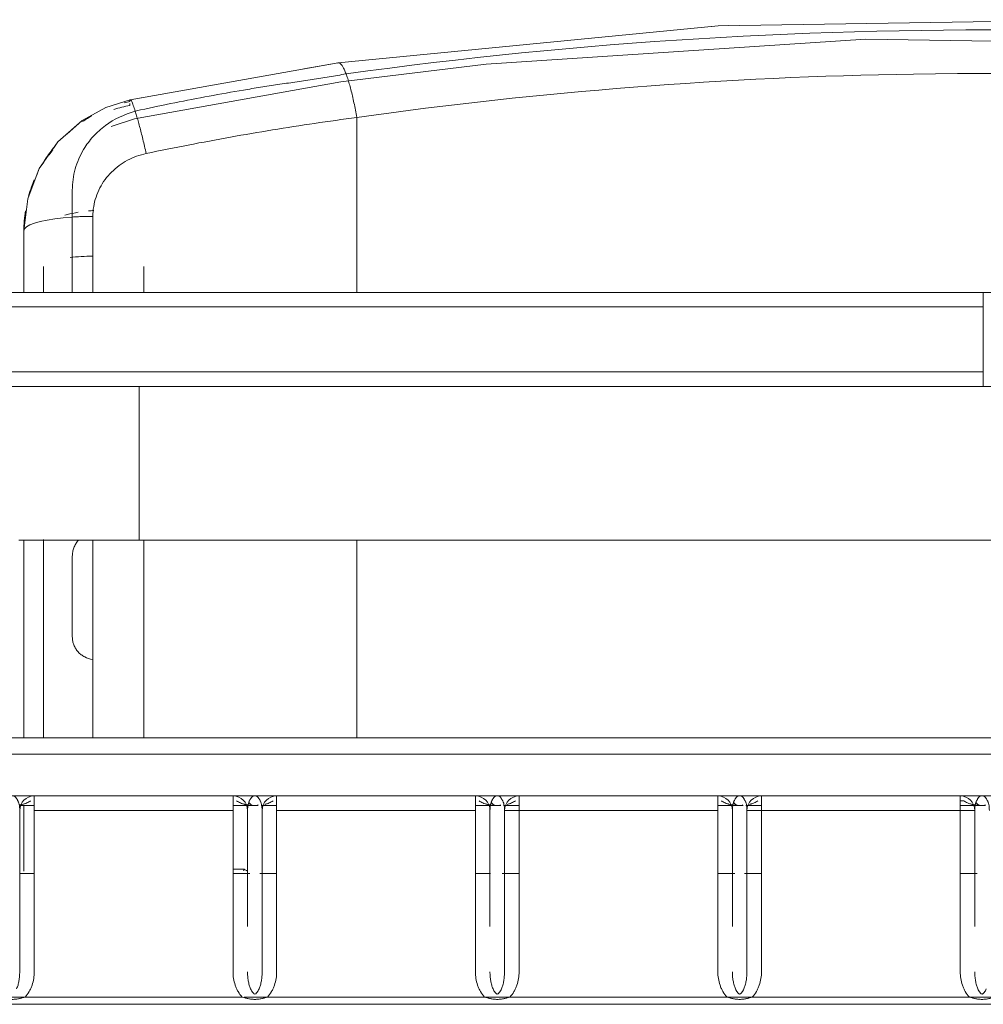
# Model space of a CAD drawing. Header units: metres. Extents: x 3.7 to 90.5, y -1.7 to 14.3.
# Tile 102 of 172: x 39.354 to 39.552, y 3.633 to 3.836. Entities that reach past the tile are written whole.
import ezdxf

# ---------------------------------------------------------------- set-up
doc = ezdxf.new("R2010")
doc.units = ezdxf.units.M
doc.layers.add('I-FURN', color=7, linetype='Continuous', lineweight=18)

# ---------------------------------------------------------------- blocks, each defined once
blk = doc.blocks.new('ConjuntoParaAlunoTamanho6 - CJA06_ConjuntoParaAlunoTamanho6-2902653-Corte 1')
at = {"layer": 'I-FURN'}
for p, q in [((39.41227, 3.8261), (39.41938, 3.82737)), ((39.37646, 3.81973), (39.37915, 3.82021)), ((39.36067, 3.80979), (39.36153, 3.81103)), ((39.35366, 3.6731), (39.35366, 3.66452)), ((39.35366, 3.6647), (39.35366, 3.6731)), ((39.35366, 3.6731), (39.35366, 3.66434))]:
    blk.add_line(p, q, dxfattribs=at)
at = {"layer": 'I-FURN', "flags": 128}
for points in [[(39.4964, 3.83488), (39.4977, 3.83501), (39.49992, 3.83504)], [(39.36337, 3.81265), (39.36657, 3.81546), (39.3714, 3.81811), (39.37646, 3.81973)], [(39.3572, 3.8042), (39.3577, 3.80552), (39.35864, 3.80688)], [(39.35451, 3.79269), (39.35532, 3.7993), (39.35604, 3.80116)], [(39.35366, 3.66373), (39.35366, 3.66478), (39.35366, 3.6731)]]:
    blk.add_lwpolyline(points, dxfattribs=at)
at = {"layer": 'I-FURN'}
blk.add_arc((39.35666, 3.6731), 0.003, 157.5, 180, dxfattribs=at)
blk.add_arc((39.35666, 3.6731), 0.003, 157.5, 180, dxfattribs=at)
blk.add_arc((39.35666, 3.6731), 0.003, 157.5, 180, dxfattribs=at)
blk.add_arc((39.35666, 3.6731), 0.003, 157.5, 180, dxfattribs=at)
for points in [[(39.41917, 3.82728), (39.41924, 3.82733), (39.41931, 3.82736), (39.41938, 3.82737)], [(39.37635, 3.8194), (39.37598, 3.81931), (39.37561, 3.81922), (39.37524, 3.81913)], [(39.37635, 3.8194), (39.37635, 3.81949), (39.37637, 3.81956), (39.37638, 3.81961)], [(39.37644, 3.81972), (39.37645, 3.81972), (39.37645, 3.81973), (39.37646, 3.81973)], [(39.37646, 3.81973), (39.37648, 3.81973), (39.3765, 3.81973), (39.37652, 3.81971)], [(39.37306, 3.81775), (39.37414, 3.81809), (39.37524, 3.81836), (39.37635, 3.81857)], [(39.36851, 3.8164), (39.36822, 3.81624), (39.36794, 3.81608), (39.36766, 3.8159)], [(39.35609, 3.80175), (39.35586, 3.80111), (39.35566, 3.80047), (39.35548, 3.79981)], [(39.35549, 3.79982), (39.35567, 3.80045), (39.35587, 3.80107), (39.35609, 3.80168)], [(39.35484, 3.79683), (39.35462, 3.79546), (39.35451, 3.79407), (39.35451, 3.79269)], [(39.35451, 3.79268), (39.35451, 3.79402), (39.35462, 3.79538), (39.35483, 3.79674)], [(39.36451, 3.79554), (39.36486, 3.79556), (39.36555, 3.7956), (39.36661, 3.79564), (39.36768, 3.79567), (39.36839, 3.79568), (39.36875, 3.79568)]]:
    blk.add_open_spline(points, degree=3, dxfattribs=at)
blk = doc.blocks.new('ConjuntoParaAlunoTamanho6 - CJA06_ConjuntoParaAlunoTamanho6-V9-Corte 1')
at = {"layer": 'I-FURN'}
for p, q in [((39.37646, 3.81973), (39.41938, 3.82737)), ((39.37731, 3.81582), (39.41993, 3.82341)), ((39.37731, 3.81582), (39.37253, 3.81424)), ((39.42318, 3.77996), (39.42318, 3.81608)), ((39.35451, 3.79269), (39.35451, 3.78)), ((39.35451, 3.79269), (39.35451, 3.78)), ((39.35451, 3.78), (39.35451, 3.79268)), ((39.35856, 3.7853), (39.35856, 3.78)), ((39.37926, 3.78), (39.37926, 3.7853)), ((39.55236, 3.78), (39.30541, 3.78)), ((39.55236, 3.78), (39.55236, 3.777)), ((39.30541, 3.777), (39.55236, 3.777)), ((39.30541, 3.7636), (39.55236, 3.7636)), ((39.55236, 3.7636), (39.55236, 3.7606)), ((39.30541, 3.7606), (39.55236, 3.7606)), ((39.37829, 3.74473), (39.37829, 3.7606)), ((39.37829, 3.74473), (39.37829, 3.72885)), ((39.35451, 3.72889), (39.35451, 3.6881)), ((39.35856, 3.72898), (39.35856, 3.6881)), ((39.37829, 3.72885), (39.72629, 3.72885)), ((39.37926, 3.6881), (39.37926, 3.72885)), ((39.42318, 3.72885), (39.42318, 3.70352)), ((39.36875, 3.70423), (39.36875, 3.6881)), ((39.42318, 3.70352), (39.42318, 3.69569)), ((39.42318, 3.69569), (39.42318, 3.6881)), ((39.80216, 3.6881), (39.30216, 3.6881)), ((39.80216, 3.68469), (39.30216, 3.68469)), ((39.30216, 3.6761), (39.80216, 3.6761)), ((39.80216, 3.6761), (39.30216, 3.6761)), ((39.35666, 3.6761), (39.35666, 3.6731)), ((39.39766, 3.6731), (39.39766, 3.6761)), ((39.40666, 3.6761), (39.40666, 3.6731)), ((39.44766, 3.6731), (39.44766, 3.6761)), ((39.45666, 3.6761), (39.45666, 3.6731)), ((39.49766, 3.6731), (39.49766, 3.6761)), ((39.50666, 3.6761), (39.50666, 3.6731)), ((39.54766, 3.6731), (39.54766, 3.6761)), ((39.5484, 3.6751), (39.54774, 3.6751)), ((39.35366, 3.6731), (39.35366, 3.63982)), ((39.35366, 3.6606), (39.35366, 3.6731)), ((39.35381, 3.6741), (39.35666, 3.6741)), ((39.35451, 3.67416), (39.35451, 3.6606)), ((39.35451, 3.67416), (39.35451, 3.6606)), ((39.35451, 3.6606), (39.35451, 3.67416)), ((39.39766, 3.6731), (39.35666, 3.6731)), ((39.39766, 3.6741), (39.40288, 3.6741)), ((39.40066, 3.6731), (39.40066, 3.66988)), ((39.40066, 3.64918), (39.40066, 3.6731)), ((39.40066, 3.66988), (39.40066, 3.6731)), ((39.40066, 3.67087), (39.40066, 3.6731)), ((39.40345, 3.6741), (39.40666, 3.6741)), ((39.40366, 3.6606), (39.40366, 3.6731)), ((39.40366, 3.63982), (39.40366, 3.6731)), ((39.40666, 3.6731), (39.44766, 3.6731)), ((39.44766, 3.6741), (39.45288, 3.6741)), ((39.45066, 3.66988), (39.45066, 3.6731)), ((39.45066, 3.67087), (39.45066, 3.6731)), ((39.45066, 3.6731), (39.45066, 3.64918)), ((39.45066, 3.6731), (39.45066, 3.66988)), ((39.45345, 3.6741), (39.45666, 3.6741)), ((39.45366, 3.6606), (39.45366, 3.6731)), ((39.45666, 3.6731), (39.45366, 3.6731)), ((39.45366, 3.63982), (39.45366, 3.6731)), ((39.45666, 3.6731), (39.49766, 3.6731)), ((39.49766, 3.6741), (39.50288, 3.6741)), ((39.50066, 3.66988), (39.50066, 3.6731)), ((39.50066, 3.67087), (39.50066, 3.6731)), ((39.50066, 3.6731), (39.50066, 3.64918)), ((39.50066, 3.6731), (39.50066, 3.66988)), ((39.50345, 3.6741), (39.50666, 3.6741)), ((39.50366, 3.63982), (39.50366, 3.6731)), ((39.50366, 3.6731), (39.50366, 3.6606)), ((39.50666, 3.6731), (39.50366, 3.6731)), ((39.50666, 3.6731), (39.54766, 3.6731)), ((39.54774, 3.6741), (39.55288, 3.6741)), ((39.55066, 3.6731), (39.54774, 3.6731)), ((39.55066, 3.6731), (39.55066, 3.66988)), ((39.55066, 3.6731), (39.55066, 3.66988)), ((39.55066, 3.64918), (39.55066, 3.6731)), ((39.40066, 3.6606), (39.40066, 3.66433)), ((39.40066, 3.66343), (39.40066, 3.6606)), ((39.40066, 3.6606), (39.40066, 3.66343)), ((39.45066, 3.6606), (39.45066, 3.66433)), ((39.45066, 3.6606), (39.45066, 3.66343)), ((39.45066, 3.66343), (39.45066, 3.6606)), ((39.50066, 3.6606), (39.50066, 3.66433)), ((39.50066, 3.6606), (39.50066, 3.66343)), ((39.50066, 3.66343), (39.50066, 3.6606)), ((39.55066, 3.66343), (39.55066, 3.6606)), ((39.55066, 3.66343), (39.55066, 3.6606)), ((39.35666, 3.6601), (39.35381, 3.6601)), ((39.40115, 3.6601), (39.39766, 3.6601)), ((39.40666, 3.6601), (39.40316, 3.6601)), ((39.45077, 3.6601), (39.44766, 3.6601)), ((39.45666, 3.6601), (39.45316, 3.6601)), ((39.50115, 3.6601), (39.49766, 3.6601)), ((39.50666, 3.6601), (39.50316, 3.6601)), ((39.55115, 3.6601), (39.54774, 3.6601)), ((39.34956, 3.6346), (39.35476, 3.6346)), ((39.35476, 3.6346), (39.39956, 3.6346)), ((39.39998, 3.6346), (39.40476, 3.6346)), ((39.44956, 3.6346), (39.40476, 3.6346)), ((39.44956, 3.6346), (39.45476, 3.6346)), ((39.49956, 3.6346), (39.45476, 3.6346)), ((39.49956, 3.6346), (39.50476, 3.6346)), ((39.50476, 3.6346), (39.54956, 3.6346)), ((39.30216, 3.6331), (39.80216, 3.6331))]:
    blk.add_line(p, q, dxfattribs=at)
at = {"layer": 'I-FURN', "flags": 128}
for points in [[(39.41938, 3.82737), (39.4977, 3.83501), (39.57669, 3.83626), (39.65516, 3.83111), (39.68565, 3.82737)], [(39.6851, 3.82341), (39.60698, 3.83102), (39.52821, 3.83225), (39.44986, 3.82709), (39.41993, 3.82341)], [(39.35451, 3.79269), (39.35532, 3.7993), (39.3577, 3.80552), (39.36153, 3.81103), (39.36657, 3.81546), (39.3714, 3.81811), (39.37646, 3.81973)], [(39.37635, 3.81857), (39.37635, 3.81878), (39.37635, 3.81898)], [(39.35451, 3.79269), (39.35466, 3.7931), (39.35507, 3.79351), (39.35577, 3.79391), (39.35671, 3.79428), (39.3579, 3.79461), (39.3593, 3.79492), (39.3609, 3.79517), (39.36264, 3.79538), (39.36451, 3.79554)], [(39.36451, 3.78), (39.36451, 3.78193), (39.36451, 3.78646), (39.36451, 3.791), (39.36451, 3.79554)], [(39.36875, 3.79568), (39.36875, 3.78993), (39.36875, 3.78419), (39.36875, 3.78)], [(39.30541, 3.78), (39.42891, 3.78), (39.55241, 3.78), (39.67591, 3.78), (39.79941, 3.78)], [(39.55236, 3.78), (39.49063, 3.78), (39.42889, 3.78), (39.36715, 3.78), (39.30541, 3.78)], [(39.55236, 3.7636), (39.55236, 3.76695), (39.55236, 3.7703), (39.55236, 3.77365), (39.55236, 3.777)], [(39.79941, 3.7606), (39.67591, 3.7606), (39.55241, 3.7606), (39.42891, 3.7606), (39.30541, 3.7606)], [(39.30541, 3.7606), (39.36715, 3.7606), (39.42889, 3.7606), (39.49063, 3.7606), (39.55236, 3.7606)], [(39.35347, 3.72885), (39.35736, 3.72885), (39.36129, 3.72885), (39.36525, 3.72885), (39.36922, 3.72885), (39.37321, 3.72885), (39.37721, 3.72885), (39.37829, 3.72885)], [(39.35451, 3.72889), (39.35451, 3.72199), (39.35451, 3.6881)], [(39.35451, 3.6881), (39.35451, 3.72199), (39.35451, 3.72889)], [(39.36875, 3.72885), (39.36875, 3.72395), (39.36875, 3.71738), (39.36875, 3.7108), (39.36875, 3.70423)], [(39.36451, 3.70892), (39.36451, 3.71308), (39.36451, 3.71724), (39.36451, 3.72139), (39.36451, 3.72555)], [(39.35366, 3.6606), (39.35366, 3.66478), (39.35366, 3.6731)], [(39.35366, 3.6731), (39.35366, 3.66434), (39.35366, 3.6606)], [(39.35666, 3.6731), (39.35666, 3.66478), (39.35666, 3.65646), (39.35666, 3.64814), (39.35666, 3.63982)], [(39.39766, 3.63982), (39.39766, 3.64814), (39.39766, 3.65646), (39.39766, 3.66478), (39.39766, 3.6731)], [(39.4022, 3.6741), (39.40214, 3.6741), (39.40212, 3.6741)], [(39.40366, 3.6731), (39.40366, 3.66434), (39.40366, 3.6606)], [(39.40366, 3.6606), (39.40366, 3.66478), (39.40366, 3.6731)], [(39.40666, 3.6731), (39.40666, 3.66478), (39.40666, 3.65646), (39.40666, 3.64814), (39.40666, 3.63982)], [(39.44766, 3.63982), (39.44766, 3.64814), (39.44766, 3.65646), (39.44766, 3.66478), (39.44766, 3.6731)], [(39.4522, 3.6741), (39.45214, 3.6741), (39.45212, 3.6741)], [(39.45366, 3.6606), (39.45366, 3.66478), (39.45366, 3.6731)], [(39.45666, 3.6731), (39.45666, 3.66478), (39.45666, 3.65646), (39.45666, 3.64814), (39.45666, 3.63982)], [(39.49766, 3.63982), (39.49766, 3.64814), (39.49766, 3.65646), (39.49766, 3.66478), (39.49766, 3.6731)], [(39.5022, 3.6741), (39.50214, 3.6741), (39.50212, 3.6741)], [(39.50366, 3.6606), (39.50366, 3.66478), (39.50366, 3.6731)], [(39.50666, 3.6731), (39.50666, 3.66478), (39.50666, 3.65646), (39.50666, 3.64814), (39.50666, 3.63982)], [(39.54766, 3.63982), (39.54766, 3.64814), (39.54766, 3.65646), (39.54766, 3.66478), (39.54766, 3.6731)], [(39.5522, 3.6741), (39.55214, 3.6741), (39.55212, 3.6741)], [(39.54956, 3.6346), (39.55216, 3.6346), (39.55476, 3.6346)]]:
    blk.add_lwpolyline(points, dxfattribs=at)
at = {"layer": 'I-FURN'}
for centre, start, end in [((39.35666, 3.6731), 90, 180), ((39.35666, 3.6731), 90, 180), ((39.35666, 3.6731), 90, 180), ((39.35666, 3.6731), 90, 180), ((39.39766, 3.6731), 0, 90), ((39.39766, 3.6731), 0, 90), ((39.39766, 3.6731), 0, 90), ((39.39766, 3.6731), 0, 90), ((39.40666, 3.6731), 90, 180), ((39.40666, 3.6731), 90, 180), ((39.40666, 3.6731), 90, 180), ((39.40666, 3.6731), 90, 180), ((39.44766, 3.6731), 0, 90), ((39.44766, 3.6731), 0, 90), ((39.44766, 3.6731), 0, 90), ((39.44766, 3.6731), 0, 90), ((39.45666, 3.6731), 90, 180), ((39.45666, 3.6731), 90, 180), ((39.45666, 3.6731), 90, 180), ((39.45666, 3.6731), 90, 180), ((39.49766, 3.6731), 0, 90), ((39.49766, 3.6731), 0, 90), ((39.49766, 3.6731), 0, 90), ((39.49766, 3.6731), 0, 90), ((39.50666, 3.6731), 90, 180), ((39.50666, 3.6731), 90, 180), ((39.50666, 3.6731), 90, 180), ((39.50666, 3.6731), 90, 180), ((39.54766, 3.6731), 0, 90), ((39.54766, 3.6731), 0, 90)]:
    blk.add_arc(centre, 0.003, start, end, dxfattribs=at)
for centre, major_axis, ratio, start_param, end_param in [((39.44969, 3.49061), (0.26961, 0.21058), 0.973428, 1.132198, 1.135559), ((39.36891, 3.7853), (0.01035, 0), 0.207912, 1.587965, 2.05647), ((39.37314, 3.57902), (0.395, 0), 0.207912, 1.502893, 1.508684)]:
    blk.add_ellipse(centre, major_axis=major_axis, ratio=ratio, start_param=start_param, end_param=end_param, dxfattribs=at)
for points, knots in [([(39.42098, 3.82507), (39.46899, 3.83175), (39.55753, 3.83721), (39.64565, 3.83041), (39.68405, 3.82507)], [-1, -1, -1, -1, -0.444444, 0, 0, 0, 0]), ([(39.68185, 3.81608), (39.63465, 3.82275), (39.54758, 3.82822), (39.46094, 3.82142), (39.42318, 3.81608)], [-1, -1, -1, -1, -0.444444, 0, 0, 0, 0]), ([(39.3786, 3.81764), (39.38095, 3.81814), (39.38565, 3.81913), (39.39271, 3.82049), (39.39861, 3.82154), (39.40334, 3.82232), (39.40688, 3.82288), (39.41044, 3.82338), (39.41399, 3.82389), (39.4175, 3.82446), (39.41982, 3.82486), (39.42098, 3.82507)], [0, 0, 0, 0, 0.166667, 0.333333, 0.5, 0.583333, 0.666667, 0.75, 0.833333, 0.916667, 1, 1, 1, 1]), ([(39.37635, 3.8194), (39.37635, 3.81949), (39.37638, 3.81963), (39.37642, 3.81971), (39.37645, 3.81973), (39.37646, 3.81973)], [0, 0, 0, 0, 0.1111111, 0.2222222, 0.254202, 0.254202, 0.254202, 0.254202]), ([(39.37646, 3.81973), (39.37648, 3.81973), (39.37653, 3.81972), (39.37663, 3.81961), (39.37676, 3.81938), (39.37691, 3.81904), (39.37708, 3.81859), (39.37727, 3.81803), (39.37742, 3.8176), (39.37749, 3.81737)], [0.254202, 0.254202, 0.254202, 0.254202, 0.3333333, 0.4444444, 0.5555556, 0.6666667, 0.7777778, 0.8888889, 1, 1, 1, 1]), ([(39.36451, 3.80109), (39.3645, 3.80256), (39.36491, 3.80551), (39.36653, 3.80926), (39.36842, 3.81179), (39.37002, 3.81337), (39.37263, 3.81551), (39.37527, 3.81676), (39.37749, 3.81737)], [0, 0, 0, 0, 0.2, 0.4, 0.55, 0.625, 0.7, 1, 1, 1, 1]), ([(39.36851, 3.8164), (39.36822, 3.81624), (39.36758, 3.81587), (39.36696, 3.81547), (39.36662, 3.81524)], [0.22383369, 0.22383369, 0.22383369, 0.22383369, 0.25, 0.2829962, 0.2829962, 0.2829962, 0.2829962]), ([(39.42318, 3.81608), (39.42029, 3.81569), (39.4116, 3.81447), (39.39711, 3.8121), (39.38554, 3.80986), (39.37976, 3.80865)], [-1, -1, -1, -1, -0.8, -0.4, 0, 0, 0, 0]), ([(39.37976, 3.80865), (39.37909, 3.80851), (39.37709, 3.80794), (39.37465, 3.80664), (39.37257, 3.80485), (39.37078, 3.80278), (39.3692, 3.79973), (39.36875, 3.79703), (39.36875, 3.79568)], [-1, -1, -1, -1, -0.888889, -0.666667, -0.555556, -0.444444, -0.222222, 0, 0, 0, 0]), ([(39.35667, 3.80322), (39.35646, 3.80274), (39.35602, 3.80161), (39.35566, 3.80047), (39.35548, 3.79981)], [0.70720005, 0.70720005, 0.70720005, 0.70720005, 0.75, 0.80479731, 0.80479731, 0.80479731, 0.80479731]), ([(39.35549, 3.79982), (39.35567, 3.80045), (39.35602, 3.80156), (39.35646, 3.80264), (39.35666, 3.80311)], [0.19740125, 0.19740125, 0.19740125, 0.19740125, 0.25, 0.29119825, 0.29119825, 0.29119825, 0.29119825]), ([(39.36451, 3.79554), (39.36451, 3.79629), (39.36451, 3.79816), (39.36451, 3.8), (39.36451, 3.80109)], [0, 0, 0, 0, 0.4, 1, 1, 1, 1]), ([(39.36575, 3.79651), (39.36493, 3.79638), (39.36399, 3.79618), (39.36315, 3.79596), (39.363, 3.79592)], [0.2779361, 0.2779361, 0.2779361, 0.2779361, 0.5, 0.5486452, 0.5486452, 0.5486452, 0.5486452]), ([(39.36875, 3.70423), (39.36813, 3.70434), (39.36729, 3.7046), (39.36633, 3.70522), (39.36571, 3.70578), (39.36519, 3.70647), (39.3648, 3.70724), (39.36457, 3.70804), (39.36452, 3.70862), (39.36451, 3.70892)], [0, 0, 0, 0, 0.25, 0.375, 0.5, 0.625, 0.75, 0.875, 1, 1, 1, 1]), ([(39.35366, 3.6731), (39.35366, 3.67334), (39.35364, 3.67378), (39.35356, 3.67434), (39.35344, 3.67473), (39.35333, 3.675), (39.35323, 3.67518), (39.35312, 3.67538), (39.35296, 3.67567), (39.35274, 3.67595), (39.35246, 3.67609), (39.35216, 3.6761), (39.35186, 3.67609), (39.35157, 3.67595), (39.35135, 3.67566), (39.35119, 3.67537), (39.35108, 3.67517), (39.35099, 3.67499), (39.35087, 3.67471), (39.35076, 3.67432), (39.35068, 3.67377), (39.35066, 3.67333), (39.35066, 3.6731)], [0, 0, 0, 0, 0.0625, 0.125, 0.1875, 0.21875, 0.25, 0.28125, 0.3125, 0.375, 0.4375, 0.5, 0.5625, 0.625, 0.6875, 0.71875, 0.75, 0.78125, 0.8125, 0.875, 0.9375, 1, 1, 1, 1]), ([(39.35592, 3.6751), (39.35568, 3.67493), (39.35528, 3.6747), (39.35476, 3.6745), (39.35444, 3.6744), (39.3542, 3.67434), (39.35395, 3.67428), (39.35379, 3.67425), (39.3537, 3.67423)], [0, 0, 0, 0, 0.25, 0.375, 0.4375, 0.5, 0.5625, 0.625, 0.625, 0.625, 0.625]), ([(39.40216, 3.6741), (39.40181, 3.6741), (39.40129, 3.67413), (39.4007, 3.67422), (39.40036, 3.67428), (39.40012, 3.67434), (39.39988, 3.6744), (39.39956, 3.6745), (39.39903, 3.6747), (39.39864, 3.67493), (39.3984, 3.6751)], [0, 0, 0, 0, 0.25, 0.375, 0.4375, 0.5, 0.5625, 0.625, 0.75, 1, 1, 1, 1]), ([(39.40366, 3.6731), (39.40366, 3.67334), (39.40364, 3.67378), (39.40356, 3.67434), (39.40344, 3.67473), (39.40333, 3.675), (39.40323, 3.67518), (39.40312, 3.67538), (39.40296, 3.67567), (39.40274, 3.67595), (39.40246, 3.67609), (39.40216, 3.6761), (39.40186, 3.67609), (39.40157, 3.67595), (39.40135, 3.67566), (39.40119, 3.67537), (39.40108, 3.67517), (39.40099, 3.67499), (39.40087, 3.67471), (39.40076, 3.67432), (39.40068, 3.67377), (39.40066, 3.67333), (39.40066, 3.6731)], [0, 0, 0, 0, 0.0625, 0.125, 0.1875, 0.21875, 0.25, 0.28125, 0.3125, 0.375, 0.4375, 0.5, 0.5625, 0.625, 0.6875, 0.71875, 0.75, 0.78125, 0.8125, 0.875, 0.9375, 1, 1, 1, 1]), ([(39.40592, 3.6751), (39.40568, 3.67493), (39.40528, 3.6747), (39.40476, 3.6745), (39.40444, 3.6744), (39.40428, 3.67436), (39.4042, 3.67434)], [0, 0, 0, 0, 0.25, 0.375, 0.4375, 0.5, 0.5, 0.5, 0.5]), ([(39.45216, 3.6741), (39.45181, 3.6741), (39.45129, 3.67413), (39.4507, 3.67422), (39.45036, 3.67428), (39.45012, 3.67434), (39.44988, 3.6744), (39.44956, 3.6745), (39.44903, 3.6747), (39.44864, 3.67493), (39.4484, 3.6751)], [0, 0, 0, 0, 0.25, 0.375, 0.4375, 0.5, 0.5625, 0.625, 0.75, 1, 1, 1, 1]), ([(39.45366, 3.6731), (39.45366, 3.67334), (39.45364, 3.67378), (39.45356, 3.67434), (39.45344, 3.67473), (39.45333, 3.675), (39.45323, 3.67518), (39.45312, 3.67538), (39.45296, 3.67567), (39.45274, 3.67595), (39.45246, 3.67609), (39.45216, 3.6761), (39.45186, 3.67609), (39.45157, 3.67595), (39.45135, 3.67566), (39.45119, 3.67537), (39.45108, 3.67517), (39.45099, 3.67499), (39.45087, 3.67471), (39.45076, 3.67432), (39.45068, 3.67377), (39.45066, 3.67333), (39.45066, 3.6731)], [0, 0, 0, 0, 0.0625, 0.125, 0.1875, 0.21875, 0.25, 0.28125, 0.3125, 0.375, 0.4375, 0.5, 0.5625, 0.625, 0.6875, 0.71875, 0.75, 0.78125, 0.8125, 0.875, 0.9375, 1, 1, 1, 1]), ([(39.45592, 3.6751), (39.45568, 3.67493), (39.45528, 3.6747), (39.45476, 3.6745), (39.45444, 3.6744), (39.45428, 3.67436), (39.4542, 3.67434)], [0, 0, 0, 0, 0.25, 0.375, 0.4375, 0.5, 0.5, 0.5, 0.5]), ([(39.50216, 3.6741), (39.50181, 3.6741), (39.50129, 3.67413), (39.5007, 3.67422), (39.50036, 3.67428), (39.50012, 3.67434), (39.49988, 3.6744), (39.49956, 3.6745), (39.49903, 3.6747), (39.49864, 3.67493), (39.4984, 3.6751)], [0, 0, 0, 0, 0.25, 0.375, 0.4375, 0.5, 0.5625, 0.625, 0.75, 1, 1, 1, 1]), ([(39.50366, 3.6731), (39.50366, 3.67334), (39.50364, 3.67378), (39.50356, 3.67434), (39.50344, 3.67473), (39.50333, 3.675), (39.50323, 3.67518), (39.50312, 3.67538), (39.50296, 3.67567), (39.50274, 3.67595), (39.50246, 3.67609), (39.50216, 3.6761), (39.50186, 3.67609), (39.50157, 3.67595), (39.50135, 3.67566), (39.50119, 3.67537), (39.50108, 3.67517), (39.50099, 3.67499), (39.50087, 3.67471), (39.50076, 3.67432), (39.50068, 3.67377), (39.50066, 3.67333), (39.50066, 3.6731)], [0, 0, 0, 0, 0.0625, 0.125, 0.1875, 0.21875, 0.25, 0.28125, 0.3125, 0.375, 0.4375, 0.5, 0.5625, 0.625, 0.6875, 0.71875, 0.75, 0.78125, 0.8125, 0.875, 0.9375, 1, 1, 1, 1]), ([(39.50592, 3.6751), (39.50568, 3.67493), (39.50528, 3.6747), (39.50476, 3.6745), (39.50444, 3.6744), (39.50428, 3.67436), (39.5042, 3.67434)], [0, 0, 0, 0, 0.25, 0.375, 0.4375, 0.5, 0.5, 0.5, 0.5]), ([(39.55216, 3.6741), (39.55181, 3.6741), (39.55129, 3.67413), (39.5507, 3.67422), (39.55036, 3.67428), (39.55012, 3.67434), (39.54988, 3.6744), (39.54956, 3.6745), (39.54903, 3.6747), (39.54864, 3.67493), (39.5484, 3.6751)], [0, 0, 0, 0, 0.25, 0.375, 0.4375, 0.5, 0.5625, 0.625, 0.75, 1, 1, 1, 1]), ([(39.55366, 3.6731), (39.55366, 3.67334), (39.55364, 3.67378), (39.55356, 3.67434), (39.55344, 3.67473), (39.55333, 3.675), (39.55323, 3.67518), (39.55312, 3.67538), (39.55296, 3.67567), (39.55274, 3.67595), (39.55246, 3.67609), (39.55216, 3.6761), (39.55186, 3.67609), (39.55157, 3.67595), (39.55135, 3.67566), (39.55119, 3.67537), (39.55108, 3.67517), (39.55099, 3.67499), (39.55087, 3.67471), (39.55076, 3.67432), (39.55068, 3.67377), (39.55066, 3.67333), (39.55066, 3.6731)], [0, 0, 0, 0, 0.0625, 0.125, 0.1875, 0.21875, 0.25, 0.28125, 0.3125, 0.375, 0.4375, 0.5, 0.5625, 0.625, 0.6875, 0.71875, 0.75, 0.78125, 0.8125, 0.875, 0.9375, 1, 1, 1, 1]), ([(39.35302, 3.6363), (39.35313, 3.63654), (39.35328, 3.63693), (39.35342, 3.6375), (39.35354, 3.6381), (39.35363, 3.63888), (39.35366, 3.6395), (39.35366, 3.63982)], [0, 0, 0, 0, 0.25, 0.375, 0.5, 0.75, 1, 1, 1, 1]), ([(39.35666, 3.63982), (39.35666, 3.63934), (39.35658, 3.6384), (39.35633, 3.63736), (39.35608, 3.63669), (39.35589, 3.63625), (39.35551, 3.63551), (39.35508, 3.63495), (39.35476, 3.6346)], [0, 0, 0, 0, 0.25, 0.5, 0.5625, 0.625, 0.75, 1, 1, 1, 1]), ([(39.39956, 3.6346), (39.39923, 3.63495), (39.3988, 3.63551), (39.39837, 3.63636), (39.39802, 3.63724), (39.39773, 3.6384), (39.39766, 3.63934), (39.39766, 3.63982)], [0, 0, 0, 0, 0.25, 0.375, 0.5, 0.75, 1, 1, 1, 1]), ([(39.40066, 3.63982), (39.40066, 3.6395), (39.40068, 3.63888), (39.40078, 3.6381), (39.4009, 3.6375), (39.40104, 3.63693), (39.40118, 3.63654), (39.40129, 3.6363)], [0, 0, 0, 0, 0.25, 0.5, 0.625, 0.75, 1, 1, 1, 1]), ([(39.40302, 3.6363), (39.40313, 3.63654), (39.40328, 3.63693), (39.40342, 3.6375), (39.40354, 3.6381), (39.40363, 3.63888), (39.40366, 3.6395), (39.40366, 3.63982)], [0, 0, 0, 0, 0.25, 0.375, 0.5, 0.75, 1, 1, 1, 1]), ([(39.40666, 3.63982), (39.40666, 3.63934), (39.40658, 3.6384), (39.40633, 3.63736), (39.40608, 3.63669), (39.40589, 3.63625), (39.40551, 3.63551), (39.40508, 3.63495), (39.40476, 3.6346)], [0, 0, 0, 0, 0.25, 0.5, 0.5625, 0.625, 0.75, 1, 1, 1, 1]), ([(39.44956, 3.6346), (39.44923, 3.63495), (39.4488, 3.63551), (39.44837, 3.63636), (39.44802, 3.63724), (39.44773, 3.6384), (39.44766, 3.63934), (39.44766, 3.63982)], [0, 0, 0, 0, 0.25, 0.375, 0.5, 0.75, 1, 1, 1, 1]), ([(39.45066, 3.63982), (39.45066, 3.6395), (39.45068, 3.63888), (39.45078, 3.6381), (39.4509, 3.6375), (39.45104, 3.63693), (39.45118, 3.63654), (39.45129, 3.6363)], [0, 0, 0, 0, 0.25, 0.5, 0.625, 0.75, 1, 1, 1, 1]), ([(39.45302, 3.6363), (39.45313, 3.63654), (39.45328, 3.63693), (39.45342, 3.6375), (39.45354, 3.6381), (39.45363, 3.63888), (39.45366, 3.6395), (39.45366, 3.63982)], [0, 0, 0, 0, 0.25, 0.375, 0.5, 0.75, 1, 1, 1, 1]), ([(39.45666, 3.63982), (39.45666, 3.63934), (39.45658, 3.6384), (39.45633, 3.63736), (39.45608, 3.63669), (39.45589, 3.63625), (39.45551, 3.63551), (39.45508, 3.63495), (39.45476, 3.6346)], [0, 0, 0, 0, 0.25, 0.5, 0.5625, 0.625, 0.75, 1, 1, 1, 1]), ([(39.49956, 3.6346), (39.49923, 3.63495), (39.4988, 3.63551), (39.49837, 3.63636), (39.49802, 3.63724), (39.49773, 3.6384), (39.49766, 3.63934), (39.49766, 3.63982)], [0, 0, 0, 0, 0.25, 0.375, 0.5, 0.75, 1, 1, 1, 1]), ([(39.50066, 3.63982), (39.50066, 3.6395), (39.50068, 3.63888), (39.50078, 3.6381), (39.5009, 3.6375), (39.50104, 3.63693), (39.50118, 3.63654), (39.50129, 3.6363)], [0, 0, 0, 0, 0.25, 0.5, 0.625, 0.75, 1, 1, 1, 1]), ([(39.50302, 3.6363), (39.50313, 3.63654), (39.50328, 3.63693), (39.50342, 3.6375), (39.50354, 3.6381), (39.50363, 3.63888), (39.50366, 3.6395), (39.50366, 3.63982)], [0, 0, 0, 0, 0.25, 0.375, 0.5, 0.75, 1, 1, 1, 1]), ([(39.50666, 3.63982), (39.50666, 3.63934), (39.50658, 3.6384), (39.50633, 3.63736), (39.50608, 3.63669), (39.50589, 3.63625), (39.50551, 3.63551), (39.50508, 3.63495), (39.50476, 3.6346)], [0, 0, 0, 0, 0.25, 0.5, 0.5625, 0.625, 0.75, 1, 1, 1, 1]), ([(39.54956, 3.6346), (39.54923, 3.63495), (39.5488, 3.63551), (39.54837, 3.63636), (39.54802, 3.63724), (39.54773, 3.6384), (39.54766, 3.63934), (39.54766, 3.63982)], [0, 0, 0, 0, 0.25, 0.375, 0.5, 0.75, 1, 1, 1, 1]), ([(39.55066, 3.63982), (39.55066, 3.6395), (39.55068, 3.63888), (39.55078, 3.6381), (39.5509, 3.6375), (39.55104, 3.63693), (39.55118, 3.63654), (39.55129, 3.6363)], [0, 0, 0, 0, 0.25, 0.5, 0.625, 0.75, 1, 1, 1, 1]), ([(39.35476, 3.6346), (39.35458, 3.63453), (39.3543, 3.63444), (39.3539, 3.63434), (39.35359, 3.63428), (39.35325, 3.63422), (39.35277, 3.63415), (39.35216, 3.6341), (39.35155, 3.63415), (39.35107, 3.63422), (39.35073, 3.63428), (39.35042, 3.63434), (39.35001, 3.63444), (39.34974, 3.63453), (39.34956, 3.6346)], [0, 0, 0, 0, 0.125, 0.1875, 0.25, 0.3125, 0.375, 0.5, 0.625, 0.6875, 0.75, 0.8125, 0.875, 1, 1, 1, 1]), ([(39.40476, 3.6346), (39.40458, 3.63453), (39.4043, 3.63444), (39.4039, 3.63434), (39.40359, 3.63428), (39.40325, 3.63422), (39.40277, 3.63415), (39.40216, 3.6341), (39.40155, 3.63415), (39.40107, 3.63422), (39.40073, 3.63428), (39.40042, 3.63434), (39.40001, 3.63444), (39.39974, 3.63453), (39.39956, 3.6346)], [0, 0, 0, 0, 0.125, 0.1875, 0.25, 0.3125, 0.375, 0.5, 0.625, 0.6875, 0.75, 0.8125, 0.875, 1, 1, 1, 1]), ([(39.40129, 3.6363), (39.40135, 3.63616), (39.40144, 3.63596), (39.40158, 3.63574), (39.40168, 3.6356), (39.4018, 3.63546), (39.40192, 3.63534), (39.40208, 3.63521), (39.40224, 3.63521), (39.4024, 3.63533), (39.40252, 3.63546), (39.40263, 3.6356), (39.40274, 3.63574), (39.40288, 3.63596), (39.40297, 3.63616), (39.40302, 3.6363)], [0, 0, 0, 0, 0.125, 0.1875, 0.25, 0.3125, 0.375, 0.4375, 0.5625, 0.625, 0.6875, 0.75, 0.8125, 0.875, 1, 1, 1, 1]), ([(39.45476, 3.6346), (39.45458, 3.63453), (39.4543, 3.63444), (39.4539, 3.63434), (39.45359, 3.63428), (39.45325, 3.63422), (39.45277, 3.63415), (39.45216, 3.6341), (39.45155, 3.63415), (39.45107, 3.63422), (39.45073, 3.63428), (39.45042, 3.63434), (39.45001, 3.63444), (39.44974, 3.63453), (39.44956, 3.6346)], [0, 0, 0, 0, 0.125, 0.1875, 0.25, 0.3125, 0.375, 0.5, 0.625, 0.6875, 0.75, 0.8125, 0.875, 1, 1, 1, 1]), ([(39.45129, 3.6363), (39.45135, 3.63616), (39.45144, 3.63596), (39.45158, 3.63574), (39.45168, 3.6356), (39.4518, 3.63546), (39.45192, 3.63534), (39.45208, 3.63521), (39.45224, 3.63521), (39.4524, 3.63533), (39.45252, 3.63546), (39.45263, 3.6356), (39.45274, 3.63574), (39.45288, 3.63596), (39.45297, 3.63616), (39.45302, 3.6363)], [0, 0, 0, 0, 0.125, 0.1875, 0.25, 0.3125, 0.375, 0.4375, 0.5625, 0.625, 0.6875, 0.75, 0.8125, 0.875, 1, 1, 1, 1]), ([(39.50476, 3.6346), (39.50458, 3.63453), (39.5043, 3.63444), (39.5039, 3.63434), (39.50359, 3.63428), (39.50325, 3.63422), (39.50277, 3.63415), (39.50216, 3.6341), (39.50155, 3.63415), (39.50107, 3.63422), (39.50073, 3.63428), (39.50042, 3.63434), (39.50001, 3.63444), (39.49974, 3.63453), (39.49956, 3.6346)], [0, 0, 0, 0, 0.125, 0.1875, 0.25, 0.3125, 0.375, 0.5, 0.625, 0.6875, 0.75, 0.8125, 0.875, 1, 1, 1, 1]), ([(39.50129, 3.6363), (39.50135, 3.63616), (39.50144, 3.63596), (39.50158, 3.63574), (39.50168, 3.6356), (39.5018, 3.63546), (39.50192, 3.63534), (39.50208, 3.63521), (39.50224, 3.63521), (39.5024, 3.63533), (39.50252, 3.63546), (39.50263, 3.6356), (39.50274, 3.63574), (39.50288, 3.63596), (39.50297, 3.63616), (39.50302, 3.6363)], [0, 0, 0, 0, 0.125, 0.1875, 0.25, 0.3125, 0.375, 0.4375, 0.5625, 0.625, 0.6875, 0.75, 0.8125, 0.875, 1, 1, 1, 1]), ([(39.55476, 3.6346), (39.55458, 3.63453), (39.5543, 3.63444), (39.5539, 3.63434), (39.55359, 3.63428), (39.55325, 3.63422), (39.55277, 3.63415), (39.55216, 3.6341), (39.55155, 3.63415), (39.55107, 3.63422), (39.55073, 3.63428), (39.55042, 3.63434), (39.55001, 3.63444), (39.54974, 3.63453), (39.54956, 3.6346)], [0, 0, 0, 0, 0.125, 0.1875, 0.25, 0.3125, 0.375, 0.5, 0.625, 0.6875, 0.75, 0.8125, 0.875, 1, 1, 1, 1]), ([(39.55129, 3.6363), (39.55135, 3.63616), (39.55144, 3.63596), (39.55158, 3.63574), (39.55168, 3.6356), (39.5518, 3.63546), (39.55192, 3.63534), (39.55208, 3.63521), (39.55224, 3.63521), (39.5524, 3.63533), (39.55252, 3.63546), (39.55263, 3.6356), (39.55274, 3.63574), (39.55288, 3.63596), (39.55297, 3.63616), (39.55302, 3.6363)], [0, 0, 0, 0, 0.125, 0.1875, 0.25, 0.3125, 0.375, 0.4375, 0.5625, 0.625, 0.6875, 0.75, 0.8125, 0.875, 1, 1, 1, 1])]:
    blk.add_open_spline(points, degree=3, knots=knots, dxfattribs=at)
for points in [[(39.41917, 3.82728), (39.41924, 3.82733), (39.41931, 3.82736), (39.41938, 3.82737)], [(39.41942, 3.82737), (39.41951, 3.82737), (39.41969, 3.82731), (39.41999, 3.82703), (39.42031, 3.82656), (39.42064, 3.82591), (39.42086, 3.82537), (39.42098, 3.82507)], [(39.42318, 3.81608), (39.42309, 3.8166), (39.42291, 3.81763), (39.42261, 3.81912), (39.4223, 3.82053), (39.42198, 3.82185), (39.42165, 3.82306), (39.42131, 3.82415), (39.42109, 3.82478), (39.42098, 3.82507)], [(39.37635, 3.8194), (39.37598, 3.81931), (39.37561, 3.81922), (39.37524, 3.81913)], [(39.37306, 3.81775), (39.37414, 3.81809), (39.37524, 3.81836), (39.37635, 3.81857)], [(39.37749, 3.81737), (39.37758, 3.81708), (39.37777, 3.81646), (39.37807, 3.81541), (39.37839, 3.81423), (39.37872, 3.81295), (39.37906, 3.81159), (39.37941, 3.81015), (39.37964, 3.80915), (39.37976, 3.80865)], [(39.36064, 3.80979), (39.35994, 3.80893), (39.35928, 3.80802), (39.35869, 3.80707)], [(39.35973, 3.80839), (39.35999, 3.80873), (39.36025, 3.80907), (39.36052, 3.8094)], [(39.35484, 3.79683), (39.35462, 3.79546), (39.35451, 3.79407), (39.35451, 3.79269)], [(39.35451, 3.79268), (39.35451, 3.79402), (39.35462, 3.79538), (39.35483, 3.79674)], [(39.36451, 3.79554), (39.36486, 3.79556), (39.36555, 3.7956), (39.36661, 3.79564), (39.36768, 3.79567), (39.36839, 3.79568), (39.36875, 3.79568)], [(39.36896, 3.79688), (39.36858, 3.79685), (39.36821, 3.79682), (39.36784, 3.79679)], [(39.36451, 3.72555), (39.36452, 3.72585), (39.36457, 3.72644), (39.3648, 3.72727), (39.36519, 3.72809), (39.36553, 3.72858), (39.36572, 3.72881)], [(39.40066, 3.6731), (39.40066, 3.67359), (39.40077, 3.67435), (39.40088, 3.67469), (39.4009, 3.67474)], [(39.4009, 3.67474), (39.40098, 3.67463), (39.40116, 3.67444), (39.40147, 3.67424), (39.40181, 3.67413), (39.40204, 3.6741), (39.40216, 3.6741)], [(39.40216, 3.6741), (39.40227, 3.6741), (39.4025, 3.67413), (39.40273, 3.6742), (39.40284, 3.67425)], [(39.45066, 3.6731), (39.45066, 3.67359), (39.45077, 3.67435), (39.45088, 3.67469), (39.4509, 3.67474)], [(39.4509, 3.67474), (39.45098, 3.67463), (39.45116, 3.67444), (39.45147, 3.67424), (39.45181, 3.67413), (39.45204, 3.6741), (39.45216, 3.6741)], [(39.45216, 3.6741), (39.45227, 3.6741), (39.4525, 3.67413), (39.45273, 3.6742), (39.45284, 3.67425)], [(39.50066, 3.6731), (39.50066, 3.67359), (39.50077, 3.67435), (39.50088, 3.67469), (39.5009, 3.67474)], [(39.5009, 3.67474), (39.50098, 3.67463), (39.50116, 3.67444), (39.50147, 3.67424), (39.50181, 3.67413), (39.50204, 3.6741), (39.50216, 3.6741)], [(39.50216, 3.6741), (39.50227, 3.6741), (39.5025, 3.67413), (39.50273, 3.6742), (39.50284, 3.67425)], [(39.55066, 3.6731), (39.55066, 3.67359), (39.55077, 3.67435), (39.55088, 3.67469), (39.5509, 3.67474)], [(39.5509, 3.67474), (39.55098, 3.67463), (39.55116, 3.67444), (39.55147, 3.67424), (39.55181, 3.67413), (39.55204, 3.6741), (39.55216, 3.6741)], [(39.55216, 3.6741), (39.55227, 3.6741), (39.5525, 3.67413), (39.55273, 3.6742), (39.55284, 3.67425)], [(39.3998, 3.66061), (39.39985, 3.66072), (39.3999, 3.66084), (39.39994, 3.66095)], [(39.39994, 3.66095), (39.40017, 3.66083), (39.4004, 3.66071), (39.40063, 3.66059)]]:
    blk.add_open_spline(points, degree=3, dxfattribs=at)
blk = doc.blocks.new('4 GRE - ESCOLA DE CINEMA E AUDIOVISUAL CINE REX R07_rvt-1-Corte 1')
at = {"layer": 'I-FURN', "lineweight": 18}
for name in ['ConjuntoParaAlunoTamanho6 - CJA06_ConjuntoParaAlunoTamanho6-2902653-Corte 1', 'ConjuntoParaAlunoTamanho6 - CJA06_ConjuntoParaAlunoTamanho6-2902653-Corte 1', 'ConjuntoParaAlunoTamanho6 - CJA06_ConjuntoParaAlunoTamanho6-V9-Corte 1']:
    blk.add_blockref(name, (0, 0), dxfattribs=at)

msp = doc.modelspace()

# ---------------------------------------------------------------- block references
at = {"lineweight": 5}
msp.add_blockref('4 GRE - ESCOLA DE CINEMA E AUDIOVISUAL CINE REX R07_rvt-1-Corte 1', (0, 0), dxfattribs=at)

doc.saveas('drawing.dxf')
